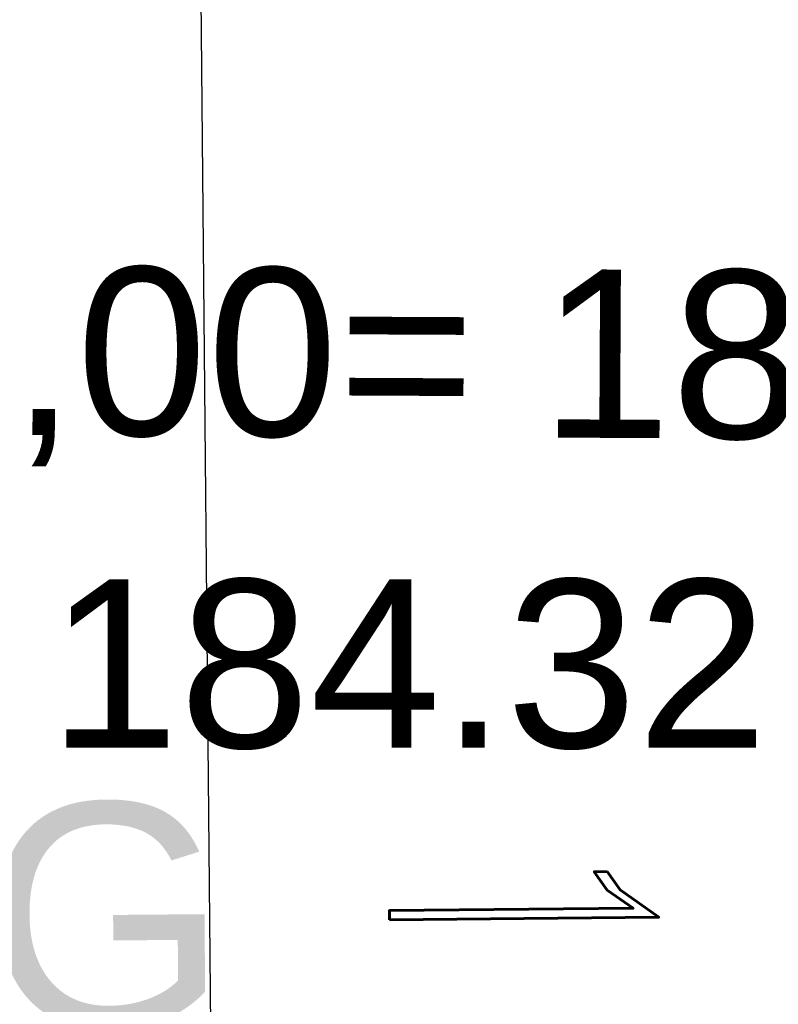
# Model space of a CAD drawing. Extents: x 8014 to 6635291, y -5609 to 5765892.
# Tile 60 of 158: x 6601170.06 to 6601173.44, y 5731803.65 to 5731808.03. Entities that reach past the tile are written whole.
import ezdxf
from ezdxf import colors
from ezdxf.entities.mleader import LeaderData, LeaderLine
from ezdxf.math import Vec2, Vec3

# ---------------------------------------------------------------- set-up
doc = ezdxf.new("R2010")
doc.units = 0
doc.header["$PDSIZE"] = 0.75
doc.linetypes.add('HIDDEN', pattern=[0.375, 0.25, -0.125])
doc.layers.get('0').update_dxf_attribs({"linetype": 'CONTINUOUS'})
doc.layers.get('Defpoints').update_dxf_attribs({"linetype": 'CONTINUOUS'})
for name, color, linetype, lineweight in [('!m_linie przekrojowe', 170, 'CONTINUOUS', 20), ('GSPWPS_O', 7, 'CONTINUOUS', 13), ('OPIS', 7, 'CONTINUOUS', 0), ('T_str.ochr.8m', 40, 'HIDDEN', 60)]:
    doc.layers.add(name, color=color, linetype=linetype, lineweight=lineweight)
for name, color, linetype in [('A-SZRAF- DROGI', 130, 'CONTINUOUS'), ('a_chodnik', 31, 'CONTINUOUS'), ('A_opis', 7, 'CONTINUOUS'), ('a_zieleń', 80, 'CONTINUOUS'), ('Wymiarowanie', 7, 'CONTINUOUS')]:
    doc.layers.add(name, color=color, linetype=linetype)
doc.layers.add('AP_HATCH_DROGI', color=7, linetype='CONTINUOUS', lineweight=15, true_color=0x949494)
doc.styles.add('Arial', font='arial.ttf')
doc.styles.add('Romand', font='romand.shx', dxfattribs={"width": 0.8})
doc.styles.add('ROMANS', font='romans.shx', dxfattribs={"width": 0.7})
doc.dimstyles.new('DIM500', dxfattribs={"dimscale": 40, "dimtxt": 0.03, "dimasz": 0.01, "dimexe": 0, "dimexo": 0, "dimgap": 0.02, "dimtad": 1, "dimzin": 9, "dimdsep": 46, "dimtxsty": 'ROMANS', "dimblk": 'TICK1', "dimcen": 0, "dimse1": 1, "dimse2": 1, "dimclrd": 256, "dimclre": 7, "dimclrt": 6, "dimazin": 0, "dimtfac": 1, "dimtdec": 4, "dimtix": 1, "dimtmove": 2, "dimatfit": 3, "dimldrblk": 'TICK1', "dimfxl": 1, "dimtolj": 1, "dimtzin": 9, "dimarcsym": 0})

# ---------------------------------------------------------------- blocks, each defined once
blk = doc.blocks.new('TICK1')
at = {"color": 0}
for p, q in [((0, -1.4), (0, 1.4)), ((0, 1.110223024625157e-16), (-0.9999999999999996, 1.110223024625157e-16))]:
    blk.add_line(p, q, dxfattribs=at)
at = {"color": 2}
blk.add_line((-0.9999999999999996, -0.9999999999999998), (1, 1), dxfattribs=at)
blk = doc.blocks.new('*D86')
at = {"layer": 'Defpoints', "color": 0}
for p in [(6601183.709523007, 5731807.194782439), (6601167.964858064, 5731806.560914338), (6601167.99356836, 5731803.54587761)]:
    blk.add_point(p, dxfattribs=at)
at = {"layer": 'Wymiarowanie', "lineweight": -2}
blk.add_line((6601183.34285929, 5731803.692039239), (6601168.393550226, 5731803.549686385), dxfattribs=at)
at = {"layer": 'Wymiarowanie', "lineweight": -2, "xscale": 0.4, "yscale": 0.4, "zscale": 0.4}
for p, rotation in [((6601183.742841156, 5731803.695848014), 0.5455751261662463), ((6601167.99356836, 5731803.54587761), 180.5455751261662)]:
    blk.add_blockref('TICK1', p, dxfattribs=dict(at, rotation=rotation))
at = {"layer": 'Wymiarowanie', "color": 6, "insert": (6601175.854874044, 5731805.020799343), "char_height": 1.2, "attachment_point": 5, "rotation": 0.5455751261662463, "style": 'Romand'}
blk.add_mtext('\\A1;15.75', dxfattribs=at)
blk = doc.blocks.new('*D102')
at = {"layer": 'Defpoints', "color": 0}
for p in [(6601167.983182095, 5731808.825880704), (6601170.863178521, 5731808.853257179), (6601168.102336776, 5731796.312748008)]:
    blk.add_point(p, dxfattribs=at)
at = {"layer": 'Wymiarowanie', "lineweight": -2}
blk.add_line((6601170.978322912, 5731796.740104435), (6601170.866980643, 5731808.45327525), dxfattribs=at)
at = {"layer": 'Wymiarowanie', "lineweight": -2, "xscale": 0.4, "yscale": 0.4, "zscale": 0.4}
for p, rotation in [((6601170.863178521, 5731808.853257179), 90.54462195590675), ((6601170.982125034, 5731796.340122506), 270.5446219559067)]:
    blk.add_blockref('TICK1', p, dxfattribs=dict(at, rotation=rotation))
at = {"layer": 'Wymiarowanie', "color": 6, "insert": (6601172.322588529, 5731802.609997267), "char_height": 1.2, "attachment_point": 5, "rotation": 270.54462195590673, "style": 'Romand'}
blk.add_mtext('\\A1;12.51', dxfattribs=at)
blk = doc.blocks.new('_None')

msp = doc.modelspace()

# ---------------------------------------------------------------- hatches: boundary and pattern name
at = {"layer": 'A-SZRAF- DROGI', "linetype": 'ByBlock', "lineweight": 0}
h = msp.add_hatch(dxfattribs=at)
h.set_pattern_fill('ANSI37', color=253, scale=3, style=0)
h.set_pattern_definition([(45, (3365827.470421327, 2822255.75228963), (-0.2651650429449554, 0.2651650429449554), []), (135, (3365827.470421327, 2822255.75228963), (-0.2651650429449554, -0.2651650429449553), [])])
h.paths.add_polyline_path([(6601164.801, 5731825.446), (6601168.790559, 5731826.947746), (6601168.820585, 5731824.474329), (6601166.454, 5731823.503)])
edge = h.paths.add_edge_path()
edge.add_line((6601172.476, 5731825.895), (6601172.4105, 5731828.025676))
edge.add_line((6601172.4105, 5731828.025676), (6601173.992, 5731828.189))
edge.add_arc((6601186.03492027, 5732243.680015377), 415.665509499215, 268.3397586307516, 269.9116548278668)
edge.add_line((6601185.394, 5731828.015), (6601205.043, 5731828.193))
edge.add_line((6601205.043, 5731828.193), (6601225.2324, 5731828.343))
edge.add_line((6601225.2324, 5731828.343), (6601245.168, 5731828.586))
edge.add_line((6601245.168, 5731828.586), (6601245.54301782, 5731828.590239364))
edge.add_line((6601245.54301782, 5731828.590239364), (6601246.883624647, 5731826.593755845))
edge.add_line((6601246.883624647, 5731826.593755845), (6601221.789705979, 5731826.309230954))
edge.add_line((6601221.789705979, 5731826.309230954), (6601205.136, 5731826.031))
edge.add_line((6601205.136, 5731826.031), (6601185.273, 5731825.848))
edge.add_line((6601185.273, 5731825.848), (6601173.834, 5731826.053))
edge.add_line((6601173.834, 5731826.053), (6601172.476, 5731825.895))
edge = h.paths.add_edge_path()
edge.add_line((6601111.994, 5731733.86), (6601109.203, 5731750.836))
edge.add_line((6601109.203, 5731750.836), (6601106.88, 5731760.994))
edge.add_line((6601106.88, 5731760.994), (6601102.557, 5731779.174))
edge.add_line((6601102.557, 5731779.174), (6601096.809, 5731802.335))
edge.add_line((6601096.809, 5731802.335), (6601093.3935, 5731815.0755))
edge.add_arc((6601112.890643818, 5731821.406846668), 20.49937969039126, 186.6456011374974, 197.9902726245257, ccw=False)
edge.add_arc((6601104.100382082, 5731821.197027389), 11.77172068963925, 157.093056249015, 190.5856574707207, ccw=False)
edge.add_line((6601093.257, 5731825.779000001), (6601095.519, 5731824.743))
edge.add_line((6601095.519, 5731824.743), (6601101.325, 5731802.801))
edge.add_line((6601101.325, 5731802.801), (6601106.886, 5731780.522))
edge.add_line((6601106.886, 5731780.522), (6601111.376, 5731762.136))
edge.add_line((6601111.376, 5731762.136), (6601116.585, 5731733.745))
edge.add_line((6601116.585, 5731733.745), (6601117.929, 5731724.497))
edge.add_line((6601117.929, 5731724.497), (6601120.174581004, 5731712.998631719))
edge.add_line((6601120.174581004, 5731712.998631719), (6601122.073782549, 5731714.127215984))
edge.add_line((6601122.073782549, 5731714.127215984), (6601119.954, 5731724.963))
edge.add_line((6601119.954, 5731724.963), (6601118.634, 5731734.045))
edge.add_line((6601118.634, 5731734.045), (6601113.329, 5731762.836))
edge.add_line((6601113.329, 5731762.836), (6601108.915, 5731781.012))
edge.add_line((6601108.915, 5731781.012), (6601103.286, 5731803.464))
edge.add_line((6601103.286, 5731803.464), (6601098.333, 5731822.44))
edge.add_line((6601098.333, 5731822.44), (6601100.26, 5731826.8))
edge.add_line((6601100.26, 5731826.8), (6601104.18, 5731826.61))
edge.add_line((6601104.18, 5731826.61), (6601124.59, 5731825.705))
edge.add_arc((6601125.610328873, 5731847.683485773), 22.00215689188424, 254.8648362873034, 267.34201003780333, ccw=False)
edge.add_line((6601119.865631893, 5731826.444527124), (6601114.201632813, 5731827.976553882))
edge.add_arc((6601110.333611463, 5731814.50400797), 14.01681427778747, 73.98101766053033, 84.72925958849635)
edge.add_line((6601111.621225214, 5731828.46155551), (6601104.31, 5731828.801))
edge.add_line((6601104.31, 5731828.801), (6601098.736000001, 5731829.044))
edge.add_arc((6601099.467862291, 5731836.320540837), 7.313252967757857, 237.4214308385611, 264.25660123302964, ccw=False)
edge.add_line((6601095.530000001, 5731830.158), (6601092.874, 5731826.011))
edge.add_arc((6601101.918260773, 5731821.943692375), 9.916735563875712, 155.7860047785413, 175.0173574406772)
edge.add_arc((6601112.859662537, 5731821.4016454), 20.86790340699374, 176.1439813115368, 198.0522861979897)
edge.add_line((6601093.019, 5731814.935), (6601096.416, 5731802.213))
edge.add_line((6601096.416, 5731802.213), (6601102.139, 5731779.125))
edge.add_line((6601102.139, 5731779.125), (6601106.492, 5731760.912))
edge.add_line((6601106.492, 5731760.912), (6601108.825, 5731750.719))
edge.add_line((6601108.825, 5731750.719), (6601111.607, 5731733.785))
edge.add_line((6601111.607, 5731733.785), (6601115.11, 5731713.014))
edge.add_line((6601115.11, 5731713.014), (6601115.782940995, 5731710.388937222))
edge.add_line((6601115.782940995, 5731710.388937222), (6601116.122591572, 5731710.590771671))
edge.add_line((6601116.122591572, 5731710.590771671), (6601115.488, 5731713.094))
edge.add_line((6601115.488, 5731713.094), (6601113.741, 5731723.477))
edge.add_line((6601113.741, 5731723.477), (6601111.994, 5731733.86))
at = {"layer": 'a_chodnik', "lineweight": 13, "transparency": 33554687}
h = msp.add_hatch(dxfattribs=at)
h.set_pattern_fill('ANSI37-METRIC', color=256, scale=0.1999999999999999, angle=280.2340517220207, style=0)
h.set_pattern_definition([(325.2406736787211, (6604551.58258656, 5730645.887596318), (0.3620328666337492, 0.5216868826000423), []), (55.24067367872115, (6604551.58258656, 5730645.887596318), (-0.5216868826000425, 0.362032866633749), [])])
h.paths.add_polyline_path([(6601184.718209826, 5731806.288503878), (6601184.811686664, 5731796.468651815, -0.414209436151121), (6601183.821264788, 5731795.459178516), (6601180.533091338, 5731795.427831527), (6601179.940215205, 5731796.425472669), (6601183.811721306, 5731796.462338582), (6601183.712477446, 5731806.884519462)])
h.paths.add_polyline_path([(6601177.447741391, 5731795.398418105), (6601169.101942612, 5731795.318855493, -0.4088541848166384), (6601165.033847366, 5731799.300274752), (6601164.951244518, 5731807.974885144, -0.336575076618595), (6601167.945302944, 5731809.825565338), (6601183.682951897, 5731809.976971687, -0.3189819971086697), (6601184.633546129, 5731809.315496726), (6601183.694444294, 5731808.778286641), (6601183.692566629, 5731808.975471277), (6601167.943280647, 5731808.825500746), (6601168.062435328, 5731796.312368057), (6601178.023179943, 5731796.407217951)])
at = {"layer": 'a_zieleń', "transparency": 33554687}
h = msp.add_hatch(dxfattribs=at)
h.set_pattern_fill('ANSI31', color=256, scale=2, angle=0.5415578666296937)
h.set_pattern_definition([(45.5415578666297, (6600987.53512271, 5732094.771343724), (-0.1784396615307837, 0.1750979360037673), [])])
edge = h.paths.add_edge_path()
edge.add_line((6601184.522925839, 5731785.715408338), (6601184.766921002, 5731785.473322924))
edge.add_line((6601184.766921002, 5731785.473322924), (6601208.79, 5731802.27))
edge.add_line((6601208.79, 5731802.27), (6601211.05, 5731814.48))
edge.add_line((6601211.05, 5731814.48), (6601142.150843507, 5731813.822858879))
edge.add_arc((6601143.69840858, 5731819.101553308), 5.500870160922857, 253.6603434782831, 270.5475106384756)
edge.add_line((6601143.750973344, 5731813.6009343), (6601191.033618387, 5731814.053326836))
edge.add_arc((6601191.121506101, 5731812.113382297), 1.941934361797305, 359.83740764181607, 92.59396805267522, ccw=False)
edge.add_line((6601193.063432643, 5731812.107871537), (6601193.07399525, 5731811.003901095))
edge.add_line((6601193.07399525, 5731811.003901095), (6601197.383252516, 5731811.044963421))
edge.add_line((6601197.383252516, 5731811.044963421), (6601197.425292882, 5731806.620725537))
edge.add_line((6601197.425292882, 5731806.620725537), (6601199.73158594, 5731806.642472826))
edge.add_line((6601199.73158594, 5731806.642472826), (6601199.802988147, 5731799.171269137))
edge.add_line((6601199.802988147, 5731799.171269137), (6601197.516155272, 5731797.164784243))
edge.add_line((6601197.516155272, 5731797.164784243), (6601194.215775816, 5731797.133052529))
edge.add_line((6601194.215775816, 5731797.133052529), (6601194.250820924, 5731793.47024802))
edge.add_arc((6601191.537576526, 5731793.658273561), 2.719751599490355, 281.08944697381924, 356.0357887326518, ccw=False)
edge.add_line((6601192.060696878, 5731790.989304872), (6601185.152182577, 5731786.155675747))
edge.add_arc((71774552.68679601, -87417922.68084788), 113685689.9179969, 124.9790439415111, 124.9790443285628)
h.paths.add_polyline_path([(6601204.905956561, 5731809.178180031), (6601202.576515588, 5731808.578882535), (6601203.741236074, 5731808.878531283)], flags=16)
h = msp.add_hatch(dxfattribs=at)
h.set_pattern_fill('ANSI31', color=256, scale=2, angle=0.5415578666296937)
h.set_pattern_definition([(45.54817982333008, (6607983.673137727, 5729436.441197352), (-0.1784598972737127, 0.175077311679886), [])])
edge = h.paths.add_edge_path()
edge.add_line((6601132.28887818, 5731807.911557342), (6601127.080955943, 5731807.902463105))
edge.add_line((6601127.080955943, 5731807.902463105), (6601127.042433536, 5731806.545763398))
edge.add_line((6601127.042433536, 5731806.545763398), (6601125.024000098, 5731806.574521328))
edge.add_line((6601125.024000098, 5731806.574521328), (6601123.865375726, 5731808.178802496))
edge.add_line((6601123.865375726, 5731808.178802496), (6601123.892619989, 5731810.090996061))
edge.add_line((6601123.892619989, 5731810.090996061), (6601127.092295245, 5731810.045408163))
edge.add_line((6601127.092295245, 5731810.045408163), (6601127.07886047, 5731809.102461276))
edge.add_line((6601127.07886047, 5731809.102461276), (6601132.973334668, 5731809.112754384))
edge.add_arc((6601141.258670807, 5731812.627467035), 8.999999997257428, 180.5464351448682, 202.9870849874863, ccw=False)
edge.add_line((6601132.259080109, 5731812.541634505), (6601132.247761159, 5731813.728432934))
edge.add_line((6601132.247761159, 5731813.728432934), (6601119.83, 5731813.61))
edge.add_line((6601119.83, 5731813.61), (6601154.4, 5731764.22))
edge.add_line((6601154.4, 5731764.22), (6601170.421137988, 5731775.462184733))
edge.add_line((6601170.421137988, 5731775.462184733), (6601167.795630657, 5731776.94312949))
edge.add_line((6601167.795630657, 5731776.94312949), (6601164.951398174, 5731771.897198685))
edge.add_line((6601164.951398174, 5731771.897198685), (6601163.57632974, 5731771.285145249))
edge.add_line((6601163.57632974, 5731771.285145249), (6601148.409338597, 5731779.830782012))
edge.add_line((6601148.409338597, 5731779.830782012), (6601150.867544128, 5731784.186563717))
edge.add_arc((6601153.830783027, 5731789.327859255), 5.934113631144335, 214.9282003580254, 240.0425568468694, ccw=False)
edge.add_line((6601148.96558026, 5731785.930285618), (6601146.46801821, 5731789.497160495))
edge.add_line((6601146.46801821, 5731789.497160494), (6601142.298628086, 5731786.729162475))
edge.add_line((6601142.298628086, 5731786.729162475), (6601135.134562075, 5731796.97315696))
edge.add_line((6601135.134562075, 5731796.97315696), (6601132.678694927, 5731795.250945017))
edge.add_line((6601132.678694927, 5731795.250945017), (6601128.604672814, 5731801.064981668))
edge.add_line((6601128.604672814, 5731801.064981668), (6601130.241763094, 5731802.2116806))
edge.add_line((6601130.241763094, 5731802.2116806), (6601128.230332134, 5731805.075452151))
edge.add_line((6601128.230332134, 5731805.075452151), (6601132.288878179, 5731807.911557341))
h.paths.add_polyline_path([(6601124.087608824, 5731807.273295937), (6601122.407785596, 5731810.036661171), (6601124.012220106, 5731807.36403475), (6601124.444687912, 5731807.376661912)])
at = {"layer": 'AP_HATCH_DROGI', "transparency": 33554687}
h = msp.add_hatch(dxfattribs=at)
h.set_pattern_fill('ANSI37', color=8, scale=0.4, style=0)
h.set_pattern_definition([(45, (-235.1363771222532, -0.007408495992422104), (-0.8980256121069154, 0.8980256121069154), []), (135, (-235.1363771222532, -0.007408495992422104), (-0.8980256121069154, -0.8980256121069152), [])])
h.paths.add_polyline_path([(6601193.249542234, 5731793.599106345), (6601193.023173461, 5731793.157140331), (6601192.537164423, 5731792.545996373), (6601191.365211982, 5731791.715704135), (6601183.212684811, 5731786.011685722), (6601182.497746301, 5731785.59703122), (6601181.617589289, 5731785.472365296), (6601180.787473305, 5731785.553877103), (6601179.223053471, 5731786.31994221), (6601177.752199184, 5731787.151714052), (6601177.339079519, 5731787.292707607), (6601176.353805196, 5731787.380852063), (6601169.258341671, 5731787.337031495), (6601168.753547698, 5731787.164823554), (6601168.391850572, 5731786.815376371), (6601168.269527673, 5731786.161551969), (6601168.290580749, 5731783.987948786), (6601168.488974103, 5731783.423273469), (6601168.945697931, 5731783.165323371), (6601175.69063093, 5731779.256652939), (6601170.30296666, 5731775.521471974), (6601167.794910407, 5731776.936167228), (6601167.128955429, 5731777.163692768), (6601166.526245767, 5731776.961653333), (6601165.767206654, 5731775.783688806), (6601163.33174438, 5731771.472463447), (6601149.285564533, 5731779.333072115), (6601151.242391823, 5731782.823348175, 0.4126509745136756), (6601150.866490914, 5731784.182768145, -0.1085287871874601), (6601148.96558026, 5731785.930285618), (6601146.409825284, 5731789.580268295, 0.3525795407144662), (6601145.069900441, 5731789.886280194), (6601141.732827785, 5731787.547236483), (6601129.630619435, 5731804.831204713), (6601132.978262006, 5731807.182528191, 0.4134176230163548), (6601133.224768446, 5731808.57313886, -0.1152150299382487), (6601132.259080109, 5731812.541634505), (6601132.249191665, 5731813.578443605), (6601191.12157696, 5731814.047908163), (6601191.993802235, 5731813.804172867), (6601192.465289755, 5731813.507952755), (6601192.845826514, 5731812.99932286), (6601193.051446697, 5731812.404393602), (6601193.047141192, 5731810.787722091), (6601189.71617973, 5731810.759041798), (6601189.71617973, 5731810.476779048), (6601189.478657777, 5731810.589941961), (6601189.137921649, 5731810.649778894), (6601188.638827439, 5731810.516336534), (6601188.455564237, 5731810.361099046), (6601188.183916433, 5731809.949719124), (6601188.300918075, 5731797.719288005), (6601188.593649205, 5731797.284428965), (6601189.24852946, 5731797.040421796), (6601189.730764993, 5731797.164266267), (6601189.9472133, 5731797.324671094), (6601190.197602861, 5731797.731115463, -0.05991203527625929), (6601190.100695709, 5731797.525527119), (6601190.166834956, 5731797.525527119), (6601193.211719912, 5731797.5521764), (6601193.249542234, 5731793.599106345)], is_closed=False)
h.paths.add_polyline_path([(6601150.891862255, 5731811.46124344), (6601160.891791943, 5731811.516907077), (6601161.10822189, 5731789.159091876), (6601151.108690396, 5731789.062293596)], flags=16)
h.paths.add_polyline_path([(6601183.692642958, 5731809.969609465), (6601184.392950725, 5731809.683450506), (6601184.692597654, 5731808.979128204), (6601184.811738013, 5731796.463292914), (6601184.682850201, 5731795.960525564), (6601184.52561327, 5731795.751385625), (6601184.137843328, 5731795.50636878), (6601183.821335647, 5731795.45177002), (6601168.207583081, 5731795.409667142), (6601167.268951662, 5731795.745236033), (6601166.254055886, 5731796.470527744), (6601165.426889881, 5731797.629044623), (6601165.163207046, 5731798.3539978), (6601165.033918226, 5731799.292866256), (6601165.009865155, 5731801.818820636), (6601164.931315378, 5731807.967476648), (6601165.324893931, 5731808.648588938), (6601165.820058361, 5731809.170203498), (6601166.435272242, 5731809.557882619), (6601167.143473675, 5731809.853225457)], flags=16)

# ---------------------------------------------------------------- linework, layer by layer
at = {"layer": 'T_str.ochr.8m', "color": 202, "ltscale": 2}
msp.add_arc((6601157.260715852, 5731807.695597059, 1.031868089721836e-08), 30, 270.5435333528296, 0.5435337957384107, dxfattribs=at)

# ---------------------------------------------------------------- texts
at = {"layer": '!m_linie przekrojowe', "lineweight": 25, "insert": (6601170.993898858, 5731803.535001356), "char_height": 1, "width": 3, "attachment_point": 9, "rotation": 0.477152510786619, "style": 'Arial'}
msp.add_mtext('G', dxfattribs=at)
at = {"layer": 'A_opis', "insert": (6601174.11753252, 5731806.425303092), "char_height": 0.75, "width": 25.34799335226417, "attachment_point": 5, "rotation": 359.71696341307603, "style": 'Arial'}
msp.add_mtext('%%P0,00= 184.75m.n.p.m', dxfattribs=at)
at = {"layer": 'GSPWPS_O', "color": 8, "linetype": 'Continuous', "lineweight": 0, "style": 'Arial'}
msp.add_text('184.32', height=0.75, dxfattribs=at).set_placement((6601170.19, 5731804.79, 10.8))

# ---------------------------------------------------------------- dimensions: what is measured, and where the dimension line sits
at = {"layer": 'Wymiarowanie'}
for base, p1, p2, angle, picture, middle in [((6601170.863178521, 5731808.853257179), (6601168.102336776, 5731796.312748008), (6601167.983182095, 5731808.825880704), 90.54462195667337, '*D102', (6601172.322588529, 5731802.609997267)), ((6601167.99356836, 5731803.54587761), (6601183.709523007, 5731807.194782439), (6601167.964858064, 5731806.560914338), 180.5455751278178, '*D86', (6601175.854874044, 5731805.020799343))]:
    dim = msp.add_linear_dim(base=base, p1=p1, p2=p2, angle=angle, dimstyle='DIM500', override={"dimtxsty": 'Romand', "dimldrblk": 'TICK1'}, dxfattribs=at)
    dim.commit()
    dim.dimension.update_dxf_attribs({"geometry": picture, "text_midpoint": middle})

# ---------------------------------------------------------------- leaders
at = {"layer": 'OPIS', "linetype": 'Continuous'}
ml = msp.add_multileader_mtext('Standard', dxfattribs=at)
ml.set_content('ODBOJNIK  GUMOWY ', style='Arial')
ml.set_leader_properties()
ml.set_arrow_properties(name='NONE')
ml.build(insert=Vec2(0, 0))
ml.multileader.update_dxf_attribs({"text_left_attachment_type": 6, "text_right_attachment_type": 6, "dogleg_length": 1, "arrow_head_size": 1.25})
ctx = ml.context
ctx.base_point, ctx.char_height, ctx.arrow_head_size, ctx.landing_gap_size, ctx.plane_origin, ctx.plane_x_axis, ctx.plane_y_axis = Vec3(6601172.594837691, 5731818.676835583, 10.3), 0.75, 1.25, 0.5, Vec3(6601188.476825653, 5731838.955404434, 10.3), Vec3(0.9999491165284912, 0.0100878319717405), Vec3(-0.0100878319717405, 0.9999491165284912)
ctx.left_attachment, ctx.right_attachment = 6, 6
notes = []
notes.append((ctx, [(0, (1, 1, 0), (6601171.594888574, 5731818.666747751, 10.3), (0.9999491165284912, 0.0100878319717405), 1, [(0, [(6601164.711055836, 5731806.710065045, 10.3)], 0, [])])]))
ctx.mtext.insert, ctx.mtext.text_direction, ctx.mtext.rotation, ctx.mtext.flow_direction = Vec3(6601173.08557218, 5731819.597794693, 10.3), Vec3(0.9999491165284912, 0.0100878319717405), 0.0100880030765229, 5
for ctx, leaders in notes:
    for number, flags, end, landing, length, lines in leaders:
        leader = LeaderData()
        leader.index, (leader.has_last_leader_line, leader.has_dogleg_vector, leader.attachment_direction) = number, flags
        leader.last_leader_point, leader.dogleg_vector, leader.dogleg_length = Vec3(end), Vec3(landing), length
        for number, points, colour, breaks in lines:
            line = LeaderLine()
            line.index, line.vertices, line.color, line.breaks = number, Vec3.list(points), colors.encode_raw_color(colour), breaks
            leader.lines.append(line)
        ctx.leaders.append(leader)

doc.saveas('drawing.dxf')
